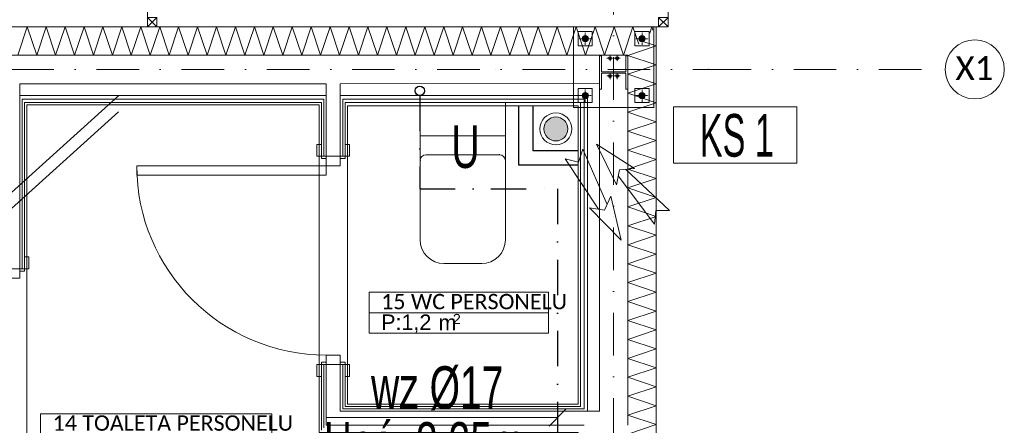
# Model space of a CAD drawing. Header units: centimetres. Extents: x -9388 to 91680, y -1419244 to 50347.
# Tile 120 of 183: x 45664 to 49825, y -703176 to -701463. Entities that reach past the tile are written whole.
import ezdxf
from ezdxf.enums import TextEntityAlignment as Align

# ---------------------------------------------------------------- set-up
doc = ezdxf.new("R2010")
doc.units = ezdxf.units.CM
for name, pattern in [('CENTER', [2, 1.25, -0.25, 0.25, -0.25]), ('KOPISTO BUDYNEK C 09.10.12-PW_WODA$0$DASHDOT', [1, 0.5, -0.25, 0, -0.25]), ('Kropki i Kreski', [360, 180, -90, 0, -90])]:
    doc.linetypes.add(name, pattern=pattern)
for name, color, linetype in [('! Strefy Powierzchnie', 7, 'Continuous'), ('Drzwi ArchiCAD', 7, 'Continuous'), ('Osie', 7, 'Continuous'), ('Wnętrze - umeblowanie', 7, 'Continuous')]:
    doc.layers.add(name, color=color, linetype=linetype)
for name, color, linetype, lineweight, true_color in [('! słupy stalowe_Nr_pióra__232', 7, 'Continuous', 13, 0x24a2ff), ('Q_Działka wody zimnej', 4, 'KOPISTO BUDYNEK C 09.10.12-PW_WODA$0$DASHDOT', 30, 0x00ffff), ('Q_ks_pion', 7, 'Continuous', 9, 0x997300)]:
    doc.layers.add(name, color=color, linetype=linetype, lineweight=lineweight, true_color=true_color)
for name, color, linetype, lineweight in [('! słupy stalowe_Nr_pióra__7', 7, 'Continuous', 13), ('Drzwi ArchiCAD_Nr_pióra__1', 7, 'Continuous', 13), ('Drzwi ArchiCAD_Nr_pióra__23', 7, 'Continuous', 15), ('Drzwi ArchiCAD_Nr_pióra__3', 7, 'Continuous', 13), ('Drzwi ArchiCAD_Nr_pióra__41', 7, 'Continuous', 15), ('Metryczki pomieszczeń ArchiCADa_Nr_pióra__6', 7, 'Continuous', 13), ('Osie_Nr_pióra__1', 7, 'Continuous', 13), ('Osie_Nr_pióra__4', 7, 'Continuous', 13), ('Osie_Nr_pióra__7', 7, 'Continuous', 13), ('Q_ks_opis_pion', 3, 'Continuous', 13), ('Q_opisy_średnice_woda', 3, 'Continuous', 9), ('Q_podkład', 8, 'Continuous', 9), ('Q_strzałki', 3, 'Continuous', 13), ('Q_w_opis_urządzenia', 83, 'Continuous', 13), ('Q_wys prowadzenia instalacji', 6, 'Continuous', 13), ('Wnętrze - umeblowanie_Nr_pióra__101', 7, 'Continuous', 5), ('Wnętrze - umeblowanie_Nr_pióra__161', 7, 'Continuous', 5), ('Ściany wewnętrzne_Nr_pióra__1', 7, 'Continuous', 13), ('Ściany wewnętrzne_Nr_pióra__41', 7, 'Continuous', 15), ('Ściany zewnętrzne_Nr_pióra__1', 7, 'Continuous', 13), ('Ściany zewnętrzne_Nr_pióra__174', 7, 'Continuous', 5), ('Ściany zewnętrzne_Nr_pióra__41', 7, 'Continuous', 15)]:
    doc.layers.add(name, color=color, linetype=linetype, lineweight=lineweight)
doc.layers.add('Q_uwagi', color=7, linetype='Continuous', lineweight=30, true_color=0xff0101, plot=False)
doc.styles.add('ARIAL', font='ARIALN.TTF', dxfattribs={"width": 0.9, "height": 0.002})
doc.styles.add('Arial Narrow_____', font='ARIALN.TTF', dxfattribs={"width": 0.8})
doc.styles.add('GENERATED_STYLE_1', font='calibri.ttf')
doc.styles.add('GENERATED_STYLE_2', font='arial.ttf')
doc.styles.add('GENERATED_STYLE_3', font='calibri.ttf')

# ---------------------------------------------------------------- blocks, each defined once
blk = doc.blocks.new('WC PERSONELU_15_10', base_point=(47066.6, -705100.4))
at = {"layer": 'Metryczki pomieszczeń ArchiCADa_Nr_pióra__6', "linetype": 'Continuous'}
for p, q in [((46695, -705024.1), (46712.5, -704939.2)), ((46712.5, -704939.2), (47455.6, -705091.9)), ((46677.6, -705109), (46695, -705024.1)), ((47438.2, -705176.8), (46695, -705024.1)), ((46695, -705024.1), (47438.2, -705176.8)), ((47455.6, -705091.9), (47438.2, -705176.8)), ((47420.8, -705261.6), (46677.6, -705109)), ((47438.2, -705176.8), (47420.8, -705261.6))]:
    blk.add_line(p, q, dxfattribs=at)
at = {"layer": 'Metryczki pomieszczeń ArchiCADa_Nr_pióra__6'}
for tag, height, style, p in [('ROOM_NAME', 65, 'GENERATED_STYLE_1', (46761.5, -704956.2)), ('ROOM_AREA', 65, 'GENERATED_STYLE_2', (46744, -705041.5)), ('DUMMY_385', 65, 'GENERATED_STYLE_2', (46956.3, -705086.8)), ('DUMMY_386', 43.3, 'GENERATED_STYLE_2', (47041.1, -705100.1))]:
    blk.add_attdef(tag, text='', height=height, rotation=348.3916, dxfattribs=dict(at, style=style)).set_placement(p, align=Align.TOP_LEFT)
blk = doc.blocks.new('TOALETA PERSONELU_14_11', base_point=(45710.7, -705345.8))
at = {"layer": 'Metryczki pomieszczeń ArchiCADa_Nr_pióra__6', "linetype": 'Continuous'}
for p, q in [((45231.6, -705247.4), (45249.1, -705162.5)), ((45249.1, -705162.5), (46207.3, -705359.3)), ((45214.2, -705332.3), (45231.6, -705247.4)), ((46189.8, -705444.2), (45231.6, -705247.4)), ((45231.6, -705247.4), (46189.8, -705444.2)), ((46172.4, -705529.1), (45214.2, -705332.3)), ((46207.3, -705359.3), (46189.8, -705444.2)), ((46189.8, -705444.2), (46172.4, -705529.1))]:
    blk.add_line(p, q, dxfattribs=at)
at = {"layer": 'Metryczki pomieszczeń ArchiCADa_Nr_pióra__6'}
for tag, height, style, p in [('ROOM_NAME', 65, 'GENERATED_STYLE_1', (45298, -705179.5)), ('ROOM_AREA', 65, 'GENERATED_STYLE_2', (45280.6, -705264.8)), ('DUMMY_385', 65, 'GENERATED_STYLE_2', (45492.8, -705310)), ('DUMMY_386', 43.3, 'GENERATED_STYLE_2', (45577.7, -705323.3))]:
    blk.add_attdef(tag, text='', height=height, rotation=348.3916, dxfattribs=dict(at, style=style)).set_placement(p, align=Align.TOP_LEFT)
blk = doc.blocks.new('WC 19')
at = {"layer": 'Wnętrze - umeblowanie_Nr_pióra__101', "color": 8, "linetype": 'Continuous'}
for p, q in [((180, 0), (-180, 0)), ((-180, 0), (-180, -580)), ((180, -580), (180, 0)), ((-180, -140), (180, -140)), ((0, -220), (-155, -220)), ((155, -220), (0, -220)), ((-180, -580), (-178.1, -599.5)), ((178.1, -599.5), (180, -580)), ((-178.1, -599.5), (-172.4, -618.3)), ((-172.4, -618.3), (-163.1, -635.6)), ((163.1, -635.6), (172.4, -618.3)), ((172.4, -618.3), (178.1, -599.5)), ((-163.1, -635.6), (-150.7, -650.7)), ((-150.7, -650.7), (-135.6, -663.1)), ((-135.6, -663.1), (-118.3, -672.4)), ((118.3, -672.4), (135.6, -663.1)), ((135.6, -663.1), (150.7, -650.7)), ((150.7, -650.7), (163.1, -635.6)), ((-118.3, -672.4), (-99.5, -678.1)), ((-99.5, -678.1), (-80, -680)), ((-80, -680), (80, -680)), ((80, -680), (99.5, -678.1)), ((99.5, -678.1), (118.3, -672.4))]:
    blk.add_line(p, q, dxfattribs=at)
for centre, start, end in [((-155, -245), 90, 180), ((155, -245), 0, 90)]:
    blk.add_arc(centre, 25, start, end, dxfattribs=at)
for p in [(-180, -245), (155, -220)]:
    blk.add_point(p, dxfattribs=at)
blk = doc.blocks.new('Standardowy znacznik siatki_2')
at = {"layer": 'Osie_Nr_pióra__4', "linetype": 'Kropki i Kreski'}
for p, q in [((1000, 0), (17990.8, 0)), ((17990.8, 0), (18990.8, 0))]:
    blk.add_line(p, q, dxfattribs=at)
blk.add_point((17990.8, 0), dxfattribs=at)
blk.add_point((17990.8, 0), dxfattribs=at)
at = {"layer": 'Osie_Nr_pióra__7', "linetype": 'Continuous'}
blk.add_circle((19115.8, 0), 125, dxfattribs=at)
at = {"layer": 'Osie_Nr_pióra__1', "style": 'GENERATED_STYLE_3'}
for tag, p in [('AC_MarkerText_1_0', (-125, 5.7)), ('AC_MarkerText_1_1', (19115.8, 5.7))]:
    blk.add_attdef(tag, text='', height=100, rotation=360, dxfattribs=at).set_placement(p, align=Align.MIDDLE_CENTER)
blk = doc.blocks.new('Standardowy znacznik siatki_5')
at = {"layer": 'Osie_Nr_pióra__4', "linetype": 'Kropki i Kreski'}
blk.add_line((1000, 0), (12138.2, 0), dxfattribs=at)
at = {"layer": 'Osie_Nr_pióra__1', "style": 'GENERATED_STYLE_3'}
for tag, p in [('AC_MarkerText_1_0', (-125, 4.9)), ('AC_MarkerText_1_1', (13263.2, 4.9))]:
    blk.add_attdef(tag, text='', height=100, rotation=270, dxfattribs=at).set_placement(p, align=Align.MIDDLE_CENTER)
blk = doc.blocks.new('Drzwi 19_7')
at = {"layer": 'Drzwi ArchiCAD_Nr_pióra__1', "color": 8, "linetype": 'Continuous'}
for p, q in [((-440, 20), (-490, 20)), ((-440, 20), (-440, 10)), ((-440, 10), (-440, 0)), ((440, 20), (440, 10)), ((440, 20), (490, 20)), ((440, 10), (440, 0)), ((-440, -80), (-490, -80)), ((-440, -60), (-440, -70)), ((-440, -70), (-440, -80)), ((440, -60), (440, -70)), ((440, -70), (440, -80)), ((440, -80), (490, -80))]:
    blk.add_line(p, q, dxfattribs=at)
at = {"layer": 'Drzwi ArchiCAD_Nr_pióra__23', "color": 8, "linetype": 'Continuous'}
for p, q in [((-400, 0), (-440, 0)), ((-440, 0), (-440, -60)), ((-400, -60), (-400, 0)), ((440, 0), (400, 0)), ((400, 0), (400, -60)), ((440, -60), (440, 0)), ((-440, -60), (-400, -60)), ((400, -60), (440, -60))]:
    blk.add_line(p, q, dxfattribs=at)
at = {"layer": 'Drzwi ArchiCAD_Nr_pióra__3', "color": 8, "linetype": 'Continuous'}
for p, q in [((360, 0), (360, 800)), ((360, 800), (400, 800)), ((400, 800), (400, 0)), ((-490, 20), (-490, 39)), ((-490, 39), (-440, 39)), ((-440, 20), (-490, 20)), ((-440, 39), (-440, 20)), ((-440, 0), (-440, 20)), ((-440, 20), (-430, 20)), ((-430, 0), (-440, 0)), ((-430, 20), (-430, 0)), ((400, 0), (360, 0)), ((430, 0), (430, 20)), ((430, 20), (440, 20)), ((440, 0), (430, 0)), ((440, 39), (490, 39)), ((440, 20), (440, 39)), ((440, 20), (440, 0)), ((490, 20), (440, 20)), ((490, 39), (490, 20)), ((-490, -99), (-490, -80)), ((-490, -80), (-440, -80)), ((-440, -80), (-440, -60)), ((-440, -60), (-430, -60)), ((-430, -80), (-440, -80)), ((-440, -80), (-440, -99)), ((-430, -60), (-430, -80)), ((430, -80), (430, -60)), ((430, -60), (440, -60)), ((440, -80), (430, -80)), ((440, -60), (440, -80)), ((440, -80), (490, -80)), ((440, -99), (440, -80)), ((490, -80), (490, -99)), ((-440, -99), (-490, -99)), ((490, -99), (440, -99))]:
    blk.add_line(p, q, dxfattribs=at)
blk.add_arc((400, 0), 800, 90, 180, dxfattribs=at)
at = {"layer": 'Drzwi ArchiCAD_Nr_pióra__41', "color": 8, "linetype": 'Continuous'}
for p, q in [((-440, 0), (-440, -60)), ((440, 0), (440, -60))]:
    blk.add_line(p, q, dxfattribs=at)
blk = doc.blocks.new('PAB.01_RZUT PRZYZIEMIA')
at = {"layer": '! słupy stalowe_Nr_pióra__7', "linetype": 'Continuous'}
for points in [[(48067, -701542.8, 1), (48041, -701542.8, 1)], [(48067, -701542.8, 1), (48041, -701542.8, 1)], [(48307, -701542.8, 1), (48281, -701542.8, 1)], [(48307, -701542.8, 1), (48281, -701542.8, 1)], [(48165.5, -701625.3, 1), (48152.5, -701625.3, 1)], [(48165.5, -701625.3, 1), (48152.5, -701625.3, 1)], [(48195.5, -701625.3, 1), (48182.5, -701625.3, 1)], [(48195.5, -701625.3, 1), (48182.5, -701625.3, 1)], [(48165.5, -701700.3, 1), (48152.5, -701700.3, 1)], [(48165.5, -701700.3, 1), (48152.5, -701700.3, 1)], [(48195.5, -701700.3, 1), (48182.5, -701700.3, 1)], [(48195.5, -701700.3, 1), (48182.5, -701700.3, 1)], [(48067, -701782.8, 1), (48041, -701782.8, 1)], [(48067, -701782.8, 1), (48041, -701782.8, 1)], [(48307, -701782.8, 1), (48281, -701782.8, 1)], [(48307, -701782.8, 1), (48281, -701782.8, 1)]]:
    blk.add_hatch(color=8, dxfattribs=at).paths.add_polyline_path(points)
at = {"layer": '! Strefy Powierzchnie', "color": 8, "linetype": 'Continuous', "lineweight": 0, "flags": 128}
for points in [[(45694, -701822.8), (45694, -704086), (48024, -704086), (48024, -703206), (46929, -703206), (46929, -701822.8)], [(48024, -703086), (48024, -701825.8), (47049, -701825.8), (47049, -703086)]]:
    blk.add_lwpolyline(points, close=True, dxfattribs=at)
at = {"layer": '! słupy stalowe_Nr_pióra__232', "color": 8, "linetype": 'Continuous'}
for p, q in [((48004, -701492.8), (48004.1, -701492.8)), ((48004, -701492.8), (48004.1, -701492.8)), ((48344, -701492.8), (48004, -701492.8)), ((48004, -701492.8), (48004, -701832.8)), ((48084, -701512.8), (48024, -701512.8)), ((48024, -701512.8), (48024, -701572.8)), ((48084, -701572.8), (48084, -701512.8)), ((48324, -701512.8), (48264, -701512.8)), ((48264, -701512.8), (48264, -701572.8)), ((48324, -701572.8), (48324, -701512.8)), ((48344, -701492.8), (48344.1, -701492.8)), ((48344, -701832.8), (48344, -701492.8)), ((48347, -701492.8), (48347.1, -701492.8)), ((48028, -701542.8), (48028.1, -701542.8)), ((48032.3, -701542.8), (48032.4, -701542.8)), ((48042.9, -701538.2), (48042, -701542.8)), ((48042.9, -701538.4), (48042, -701543)), ((48042, -701542.8), (48042, -701547.8)), ((48042, -701543), (48042.9, -701547.6)), ((48045.5, -701534.3), (48042.9, -701538.2)), ((48045.5, -701534.5), (48042.9, -701538.4)), ((48042.9, -701547.6), (48045.5, -701551.5)), ((48049.4, -701531.7), (48045.5, -701534.3)), ((48049.4, -701531.9), (48045.5, -701534.5)), ((48045.5, -701551.5), (48049.4, -701554.1)), ((48054, -701530.8), (48049.4, -701531.7)), ((48054, -701531), (48049.4, -701531.9)), ((48049.4, -701554.1), (48054, -701555)), ((48058.6, -701531.7), (48054, -701530.8)), ((48058.6, -701531.9), (48054, -701531)), ((48054, -701555), (48058.6, -701554.1)), ((48062.5, -701534.3), (48058.6, -701531.7)), ((48062.5, -701534.5), (48058.6, -701531.9)), ((48058.6, -701554.1), (48062.5, -701551.5)), ((48065.1, -701538.2), (48062.5, -701534.3)), ((48065.1, -701538.4), (48062.5, -701534.5)), ((48062.5, -701551.5), (48065.1, -701547.6)), ((48066, -701542.8), (48065.1, -701538.2)), ((48066, -701543), (48065.1, -701538.4)), ((48065.1, -701547.6), (48066, -701543)), ((48066, -701547.8), (48066, -701542.8)), ((48282.9, -701538.2), (48282, -701542.8)), ((48282.9, -701538.4), (48282, -701543)), ((48282, -701542.8), (48282, -701547.8)), ((48282, -701543), (48282.9, -701547.6)), ((48285.5, -701534.3), (48282.9, -701538.2)), ((48285.5, -701534.5), (48282.9, -701538.4)), ((48282.9, -701547.6), (48285.5, -701551.5)), ((48289.4, -701531.7), (48285.5, -701534.3)), ((48289.4, -701531.9), (48285.5, -701534.5)), ((48285.5, -701551.5), (48289.4, -701554.1)), ((48294, -701530.8), (48289.4, -701531.7)), ((48294, -701531), (48289.4, -701531.9)), ((48289.4, -701554.1), (48294, -701555)), ((48298.6, -701531.7), (48294, -701530.8)), ((48298.6, -701531.9), (48294, -701531)), ((48294, -701555), (48298.6, -701554.1)), ((48302.5, -701534.3), (48298.6, -701531.7)), ((48302.5, -701534.5), (48298.6, -701531.9)), ((48298.6, -701554.1), (48302.5, -701551.5)), ((48305.1, -701538.2), (48302.5, -701534.3)), ((48305.1, -701538.4), (48302.5, -701534.5)), ((48302.5, -701551.5), (48305.1, -701547.6)), ((48306, -701542.8), (48305.1, -701538.2)), ((48306, -701543), (48305.1, -701538.4)), ((48305.1, -701547.6), (48306, -701543)), ((48306, -701547.8), (48306, -701542.8)), ((48024, -701572.8), (48084, -701572.8)), ((48264, -701572.8), (48324, -701572.8)), ((47676.2, -701672.3), (47676.2, -701672.3)), ((48032.3, -701672.3), (48032.4, -701672.3)), ((48032.3, -701672.3), (48032.4, -701672.3)), ((48084, -701752.8), (48024, -701752.8)), ((48024, -701752.8), (48024, -701812.8)), ((48084, -701812.8), (48084, -701752.8)), ((48324, -701752.8), (48264, -701752.8)), ((48264, -701752.8), (48264, -701812.8)), ((48324, -701812.8), (48324, -701752.8)), ((48032.3, -701782.3), (48032.4, -701782.3)), ((48032.3, -701782.3), (48032.4, -701782.3)), ((48042, -701777.8), (48042, -701782.8)), ((48042.9, -701778), (48042, -701782.5)), ((48042, -701782.5), (48042.9, -701787.1)), ((48042.9, -701787.1), (48042, -701782.5)), ((48042, -701782.8), (48042.9, -701787.4)), ((48045.5, -701774.1), (48042.9, -701778)), ((48042.9, -701787.1), (48045.5, -701791)), ((48042.9, -701787.4), (48045.5, -701791.3)), ((48049.4, -701771.5), (48045.5, -701774.1)), ((48045.5, -701791), (48049.4, -701793.6)), ((48045.5, -701791.3), (48049.4, -701793.9)), ((48054, -701770.5), (48049.4, -701771.5)), ((48049.4, -701793.6), (48054, -701794.5)), ((48049.4, -701793.9), (48054, -701794.8)), ((48058.6, -701771.5), (48054, -701770.5)), ((48054, -701794.5), (48058.6, -701793.6)), ((48054, -701794.8), (48058.6, -701793.9)), ((48054, -701808.8), (48054.1, -701808.8)), ((48054, -701808.8), (48054.1, -701808.8)), ((48062.5, -701774.1), (48058.6, -701771.5)), ((48058.6, -701793.6), (48062.5, -701791)), ((48058.6, -701793.9), (48062.5, -701791.3)), ((48065.1, -701778), (48062.5, -701774.1)), ((48062.5, -701791), (48065.1, -701787.1)), ((48062.5, -701791.3), (48065.1, -701787.4)), ((48066, -701782.5), (48065.1, -701778)), ((48065.1, -701787.1), (48066, -701782.5)), ((48065.1, -701787.4), (48066, -701782.8)), ((48066, -701782.8), (48066, -701777.8)), ((48174, -701808.8), (48174.1, -701808.8)), ((48174, -701808.8), (48174.1, -701808.8)), ((48282, -701777.8), (48282, -701782.8)), ((48282.9, -701778), (48282, -701782.5)), ((48282, -701782.5), (48282.9, -701787.1)), ((48282.9, -701787.1), (48282, -701782.5)), ((48282, -701782.8), (48282.9, -701787.4)), ((48285.5, -701774.1), (48282.9, -701778)), ((48282.9, -701787.1), (48285.5, -701791)), ((48285.5, -701791), (48282.9, -701787.1)), ((48282.9, -701787.4), (48285.5, -701791.3)), ((48289.4, -701771.5), (48285.5, -701774.1)), ((48285.5, -701791), (48289.4, -701793.6)), ((48285.5, -701791.3), (48289.4, -701793.9)), ((48294, -701770.5), (48289.4, -701771.5)), ((48289.4, -701793.6), (48294, -701794.5)), ((48289.4, -701793.9), (48294, -701794.8)), ((48298.6, -701771.5), (48294, -701770.5)), ((48294, -701794.5), (48298.6, -701793.6)), ((48294, -701794.8), (48298.6, -701793.9)), ((48294, -701808.8), (48294.1, -701808.8)), ((48294, -701808.8), (48294.1, -701808.8)), ((48302.5, -701774.1), (48298.6, -701771.5)), ((48298.6, -701793.6), (48302.5, -701791)), ((48298.6, -701793.9), (48302.5, -701791.3)), ((48305.1, -701778), (48302.5, -701774.1)), ((48302.5, -701791), (48305.1, -701787.1)), ((48302.5, -701791.3), (48305.1, -701787.4)), ((48306, -701782.5), (48305.1, -701778)), ((48305.1, -701787.1), (48306, -701782.5)), ((48305.1, -701787.4), (48306, -701782.8)), ((48306, -701782.8), (48306, -701777.8)), ((48004, -701832.8), (48344, -701832.8)), ((48024, -701812.8), (48084, -701812.8)), ((48264, -701812.8), (48324, -701812.8)), ((48347, -701832.8), (48347.1, -701832.8)), ((48347, -701832.8), (48347.1, -701832.8)), ((48174, -702295.2), (48174.1, -702295.2)), ((48294, -702295.2), (48294.1, -702295.2))]:
    blk.add_line(p, q, dxfattribs=at)
at = {"layer": '! słupy stalowe_Nr_pióra__232', "color": 8, "linetype": 'CENTER'}
for p, q in [((48054, -701568.8), (48054, -701516.8)), ((48294, -701568.8), (48294, -701516.8)), ((48028, -701542.8), (48080, -701542.8)), ((48268, -701542.8), (48320, -701542.8)), ((48146, -701625.3), (48172, -701625.3)), ((48159, -701638.3), (48159, -701612.3)), ((48176, -701625.3), (48202, -701625.3)), ((48189, -701638.3), (48189, -701612.3)), ((48146, -701700.3), (48172, -701700.3)), ((48159, -701713.3), (48159, -701687.3)), ((48176, -701700.3), (48202, -701700.3)), ((48189, -701713.3), (48189, -701687.3)), ((48054, -701808.8), (48054, -701756.8)), ((48294, -701808.8), (48294, -701756.8)), ((48028, -701782.8), (48080, -701782.8)), ((48268, -701782.8), (48320, -701782.8))]:
    blk.add_line(p, q, dxfattribs=at)
at = {"layer": '! słupy stalowe_Nr_pióra__232', "color": 8, "linetype": 'Continuous', "flags": 128}
blk.add_lwpolyline([(48234, -701615.8), (48234, -701755.8), (48225.5, -701755.8), (48225.5, -701688.5), (48122.5, -701688.5), (48122.5, -701755.8), (48114, -701755.8), (48114, -701615.8), (48122.5, -701615.8), (48122.5, -701683), (48225.5, -701683), (48225.5, -701615.8)], close=True, dxfattribs=at)
at = {"layer": '! słupy stalowe_Nr_pióra__232', "color": 8, "linetype": 'Continuous'}
for centre, radius in [((48054, -701542.8), 13), ((48294, -701542.8), 13), ((48159, -701625.3), 6.5), ((48189, -701625.3), 6.5), ((48159, -701700.3), 6.5), ((48189, -701700.3), 6.5), ((48054, -701782.8), 13), ((48294, -701782.8), 13)]:
    blk.add_circle(centre, radius, dxfattribs=at)
at = {"layer": 'Wnętrze - umeblowanie_Nr_pióra__161', "color": 8, "linetype": 'Continuous', "flags": 128}
for points in [[(48404, -700192.8), (48404, -701492.8), (46204, -701492.8), (46204, -700192.8)], [(46244, -701452.8), (46204, -701452.8), (46204, -701492.8), (46244, -701492.8)], [(48364, -701452.8), (48404, -701452.8), (48404, -701492.8), (48364, -701492.8)]]:
    blk.add_lwpolyline(points, close=True, dxfattribs=at)
for points in [[(46204, -701492.8), (46244, -701452.8), (46244, -701492.8), (46204, -701452.8)], [(48364, -701492.8), (48404, -701452.8), (48404, -701492.8), (48364, -701452.8)]]:
    blk.add_lwpolyline(points, dxfattribs=at)
at = {"layer": 'Ściany wewnętrzne_Nr_pióra__1', "color": 8, "linetype": 'Continuous'}
for p, q in [((45674, -702514.3), (45674, -701812.8)), ((46949, -701812.8), (46949, -702039.3)), ((47029, -702039.3), (47029, -701812.8)), ((46939, -702039.3), (46939, -701989.3)), ((47039, -702039.3), (47039, -701989.3)), ((46939, -702039.3), (46949, -702039.3)), ((46939, -702039.3), (46949, -702039.3)), ((46949, -702039.3), (46959, -702039.3)), ((46949, -702039.3), (46959, -702039.3)), ((47019, -702039.3), (47029, -702039.3)), ((47029, -702039.3), (47039, -702039.3)), ((45684, -702514.3), (45684, -702464.3)), ((45664, -702514.3), (45674, -702514.3)), ((45674, -702514.3), (45684, -702514.3)), ((46939, -702919.3), (46939, -702969.3)), ((46939, -702919.3), (46949, -702919.3)), ((46939, -702919.3), (46949, -702919.3)), ((46949, -702919.3), (46949, -703186)), ((46949, -702919.3), (46959, -702919.3)), ((46949, -702919.3), (46959, -702919.3)), ((47019, -702919.3), (47029, -702919.3)), ((47029, -703106), (47029, -702919.3)), ((47029, -702919.3), (47039, -702919.3)), ((47039, -702919.3), (47039, -702969.3)), ((48034, -703106), (47029, -703106))]:
    blk.add_line(p, q, dxfattribs=at)
at = {"layer": 'Ściany wewnętrzne_Nr_pióra__1', "color": 8, "linetype": 'Continuous', "flags": 128}
for points in [[(45684, -702514.3), (45684, -701812.8)], [(46939, -701812.8), (46939, -702039.3)], [(47039, -702039.3), (47039, -701812.8)], [(46939, -702919.3), (46939, -703196)], [(47039, -703096), (47039, -702919.3)], [(48034, -703096), (47039, -703096)]]:
    blk.add_lwpolyline(points, dxfattribs=at)
at = {"layer": 'Ściany wewnętrzne_Nr_pióra__41', "color": 8, "linetype": 'Continuous'}
for p, q in [((45664, -702514.3), (45664, -701812.8)), ((46959, -701812.8), (46959, -702039.3)), ((47019, -702039.3), (47019, -701812.8)), ((46959, -702039.3), (47019, -702039.3)), ((45604, -702514.3), (45664, -702514.3)), ((46959, -702919.3), (46959, -703176)), ((46959, -702919.3), (47019, -702919.3)), ((47019, -703116), (47019, -702919.3)), ((48034, -703116), (47019, -703116)), ((46959, -703176), (48034, -703176))]:
    blk.add_line(p, q, dxfattribs=at)
at = {"layer": 'Ściany zewnętrzne_Nr_pióra__1', "color": 8, "linetype": 'Continuous'}
for p, q in [((45674, -701812.8), (45674, -701797.8)), ((46949, -701797.8), (46949, -701812.8)), ((47029, -701812.8), (47029, -701797.8)), ((48049, -703106), (48034, -703106))]:
    blk.add_line(p, q, dxfattribs=at)
at = {"layer": 'Ściany zewnętrzne_Nr_pióra__1', "color": 8, "linetype": 'Continuous', "flags": 128}
for points in [[(45684, -701812.8), (46939, -701812.8)], [(47039, -701812.8), (48034, -701812.8)], [(48034, -701812.8), (48034, -703096)]]:
    blk.add_lwpolyline(points, dxfattribs=at)
at = {"layer": 'Ściany zewnętrzne_Nr_pióra__174', "color": 8, "linetype": 'Continuous'}
for p, q in [((45655.8, -701612.8), (45695.8, -701492.8)), ((45695.8, -701492.8), (45735.8, -701612.8)), ((45735.8, -701612.8), (45775.8, -701492.8)), ((45775.8, -701492.8), (45815.8, -701612.8)), ((45815.8, -701612.8), (45855.8, -701492.8)), ((45855.8, -701492.8), (45895.8, -701612.8)), ((45895.8, -701612.8), (45935.8, -701492.8)), ((45935.8, -701492.8), (45975.8, -701612.8)), ((45975.8, -701612.8), (46015.8, -701492.8)), ((46015.8, -701492.8), (46055.8, -701612.8)), ((46055.8, -701612.8), (46095.8, -701492.8)), ((46095.8, -701492.8), (46135.8, -701612.8)), ((46135.8, -701612.8), (46175.8, -701492.8)), ((46175.8, -701492.8), (46215.8, -701612.8)), ((46215.8, -701612.8), (46255.8, -701492.8)), ((46255.8, -701492.8), (46295.8, -701612.8)), ((46295.8, -701612.8), (46335.8, -701492.8)), ((46335.8, -701492.8), (46375.8, -701612.8)), ((46375.8, -701612.8), (46415.8, -701492.8)), ((46415.8, -701492.8), (46455.8, -701612.8)), ((46455.8, -701612.8), (46495.8, -701492.8)), ((46495.8, -701492.8), (46535.8, -701612.8)), ((46535.8, -701612.8), (46575.8, -701492.8)), ((46575.8, -701492.8), (46615.8, -701612.8)), ((46615.8, -701612.8), (46655.8, -701492.8)), ((46655.8, -701492.8), (46695.8, -701612.8)), ((46695.8, -701612.8), (46735.8, -701492.8)), ((46735.8, -701492.8), (46775.8, -701612.8)), ((46775.8, -701612.8), (46815.8, -701492.8)), ((46815.8, -701492.8), (46855.8, -701612.8)), ((46855.8, -701612.8), (46895.8, -701492.8)), ((46895.8, -701492.8), (46935.8, -701612.8)), ((46935.8, -701612.8), (46975.8, -701492.8)), ((46975.8, -701492.8), (47015.8, -701612.8)), ((47015.8, -701612.8), (47055.8, -701492.8)), ((47055.8, -701492.8), (47095.8, -701612.8)), ((47095.8, -701612.8), (47135.8, -701492.8)), ((47135.8, -701492.8), (47175.8, -701612.8)), ((47175.8, -701612.8), (47215.8, -701492.8)), ((47215.8, -701492.8), (47255.8, -701612.8)), ((47255.8, -701612.8), (47295.8, -701492.8)), ((47295.8, -701492.8), (47335.8, -701612.8)), ((47335.8, -701612.8), (47375.8, -701492.8)), ((47375.8, -701492.8), (47415.8, -701612.8)), ((47415.8, -701612.8), (47455.8, -701492.8)), ((47455.8, -701492.8), (47495.8, -701612.8)), ((47495.8, -701612.8), (47535.8, -701492.8)), ((47535.8, -701492.8), (47575.8, -701612.8)), ((47575.8, -701612.8), (47615.8, -701492.8)), ((47615.8, -701492.8), (47655.8, -701612.8)), ((47655.8, -701612.8), (47695.8, -701492.8)), ((47695.8, -701492.8), (47735.8, -701612.8)), ((47735.8, -701612.8), (47775.8, -701492.8)), ((47775.8, -701492.8), (47815.8, -701612.8)), ((47815.8, -701612.8), (47855.8, -701492.8)), ((47855.8, -701492.8), (47895.8, -701612.8)), ((47895.8, -701612.8), (47935.8, -701492.8)), ((47935.8, -701492.8), (47975.8, -701612.8)), ((47975.8, -701612.8), (48015.8, -701492.8)), ((48015.8, -701492.8), (48055.8, -701612.8)), ((48055.8, -701612.8), (48095.8, -701492.7)), ((48095.8, -701492.7), (48135.8, -701612.8)), ((48135.8, -701612.8), (48175.8, -701492.7)), ((48175.8, -701492.7), (48215.8, -701612.8)), ((48215.8, -701612.8), (48255.8, -701492.7)), ((48255.8, -701492.7), (48280.3, -701566.4)), ((48326.6, -701520.1), (48335.8, -701492.7)), ((48335.8, -701492.7), (48340.3, -701506.4)), ((48354, -701493.3), (48353.1, -701493.6)), ((48353.6, -701493.2), (48354, -701493.3)), ((48293.6, -701553.2), (48354, -701573.3)), ((48354, -701573.3), (48234, -701613.3)), ((48234, -701613.3), (48354, -701653.3)), ((48354, -701653.3), (48234, -701693.3)), ((48234, -701693.3), (48354, -701733.3)), ((48354, -701733.3), (48234, -701773.3)), ((48234, -701773.3), (48354, -701813.3)), ((48354, -701813.3), (48234, -701853.3)), ((48234, -701853.3), (48354, -701893.3)), ((48354, -701893.3), (48234, -701933.3)), ((48234, -701933.3), (48354, -701973.3)), ((48354, -701973.3), (48234, -702013.3)), ((48234, -702013.3), (48354, -702053.3)), ((48354, -702053.3), (48234, -702093.3)), ((48234, -702093.3), (48354, -702133.3)), ((48354, -702133.3), (48234, -702173.3)), ((48234, -702173.3), (48354, -702213.3)), ((48354, -702213.3), (48234, -702253.3)), ((48234, -702253.3), (48354, -702293.3)), ((48354, -702293.3), (48234, -702333.3)), ((48234, -702333.3), (48354, -702373.3)), ((48354, -702373.3), (48234, -702413.3)), ((48234, -702413.3), (48354, -702453.3)), ((48354, -702453.3), (48234, -702493.3)), ((48234, -702493.3), (48354, -702533.3)), ((48354, -702533.3), (48234, -702573.3)), ((48234, -702573.3), (48354, -702613.3)), ((48354, -702613.3), (48234, -702653.3)), ((48234, -702653.3), (48354, -702693.3)), ((48354, -702693.3), (48234, -702733.3)), ((48234, -702733.3), (48354, -702773.3)), ((48354, -702773.3), (48234, -702813.3)), ((48234, -702813.3), (48354, -702853.3)), ((48354, -702853.3), (48234, -702893.3)), ((48234, -702893.3), (48354, -702933.3)), ((48354, -702933.3), (48234, -702973.3)), ((48234, -702973.3), (48354, -703013.3)), ((48354, -703013.3), (48234, -703053.3)), ((48234, -703053.3), (48354, -703093.3)), ((48354, -703093.3), (48234, -703133.3)), ((48234, -703133.3), (48354, -703173.3)), ((48354, -703173.3), (48234, -703213.3))]:
    blk.add_line(p, q, dxfattribs=at)
at = {"layer": 'Ściany zewnętrzne_Nr_pióra__41', "color": 8, "linetype": 'Continuous'}
for p, q in [((45664, -701612.8), (45604, -701612.8)), ((46959, -701612.8), (45664, -701612.8)), ((47019, -701612.8), (46959, -701612.8)), ((48234, -701612.8), (47019, -701612.8)), ((48234, -703116), (48234, -701612.8)), ((45664, -701782.8), (45664, -701732.8)), ((45664, -701732.8), (46959, -701732.8)), ((46959, -701732.8), (46959, -701782.8)), ((47019, -701732.8), (48114, -701732.7)), ((47019, -701782.8), (47019, -701732.8)), ((48114, -701755.7), (48114, -703116)), ((45664, -701797.8), (45664, -701782.8)), ((45664, -701782.8), (46959, -701782.8)), ((45664, -701812.8), (45664, -701797.8)), ((45674, -701797.8), (46949, -701797.8)), ((46959, -701782.8), (46959, -701797.8)), ((46959, -701797.8), (46959, -701812.8)), ((47019, -701782.8), (48064, -701782.7)), ((47019, -701797.8), (47019, -701782.8)), ((47019, -701812.8), (47019, -701797.8)), ((47029, -701797.8), (48049, -701797.7)), ((48049, -701797.7), (48049, -703106)), ((48064, -701782.7), (48064, -703116)), ((48049, -703116), (48034, -703116)), ((48064, -703116), (48049, -703116)), ((48114, -703116), (48064, -703116)), ((48234, -703176), (48234, -703116)), ((48034, -703176), (48049, -703176))]:
    blk.add_line(p, q, dxfattribs=at)
at = {"layer": 'Ściany zewnętrzne_Nr_pióra__41', "color": 8, "linetype": 'Continuous', "flags": 128}
for points in [[(48354, -701492.7), (43829, -701492.8)], [(48354, -704856.3), (48354, -701492.7)]]:
    blk.add_lwpolyline(points, dxfattribs=at)
at = {"layer": '! Strefy Powierzchnie', "color": 8, "linetype": 'Continuous'}
ref = blk.add_blockref('WC PERSONELU_15_10', (47519.6, -702700.6), dxfattribs=dict(at, rotation=11.60840108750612))
ref.add_attrib('ROOM_NAME', '15 WC PERSONELU', dxfattribs={"layer": 'Metryczki pomieszczeń ArchiCADa_Nr_pióra__6', "color": 7, "height": 65, "rotation": 360, "style": 'GENERATED_STYLE_1'}).set_placement((47191.7, -702620.8), align=Align.TOP_LEFT)
ref.add_attrib('ROOM_AREA', 'P:1,2', dxfattribs={"layer": 'Metryczki pomieszczeń ArchiCADa_Nr_pióra__6', "color": 7, "height": 65, "rotation": 360, "style": 'GENERATED_STYLE_2'}).set_placement((47191.8, -702707.8), align=Align.TOP_LEFT)
ref.add_attrib('DUMMY_385', ' m', dxfattribs={"layer": 'Metryczki pomieszczeń ArchiCADa_Nr_pióra__6', "color": 7, "height": 65, "rotation": 360, "style": 'GENERATED_STYLE_2'}).set_placement((47408.8, -702709.5), align=Align.TOP_LEFT)
ref.add_attrib('DUMMY_386', '2', dxfattribs={"layer": 'Metryczki pomieszczeń ArchiCADa_Nr_pióra__6', "color": 7, "height": 43.3, "rotation": 360, "style": 'GENERATED_STYLE_2'}).set_placement((47494.6, -702705.4), align=Align.TOP_LEFT)
ref = blk.add_blockref('TOALETA PERSONELU_14_11', (46240.8, -703213.8), dxfattribs=dict(at, rotation=11.60840108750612))
ref.add_attrib('ROOM_NAME', '14 TOALETA PERSONELU', dxfattribs={"layer": 'Metryczki pomieszczeń ArchiCADa_Nr_pióra__6', "color": 7, "height": 65, "rotation": 360, "style": 'GENERATED_STYLE_1'}).set_placement((45803.1, -703133.9), align=Align.TOP_LEFT)
ref.add_attrib('ROOM_AREA', 'P:3,8', dxfattribs={"layer": 'Metryczki pomieszczeń ArchiCADa_Nr_pióra__6', "color": 7, "height": 65, "rotation": 360, "style": 'GENERATED_STYLE_2'}).set_placement((45803.2, -703221), align=Align.TOP_LEFT)
ref.add_attrib('DUMMY_385', ' m', dxfattribs={"layer": 'Metryczki pomieszczeń ArchiCADa_Nr_pióra__6', "color": 7, "height": 65, "rotation": 360, "style": 'GENERATED_STYLE_2'}).set_placement((46020.2, -703222.7), align=Align.TOP_LEFT)
ref.add_attrib('DUMMY_386', '2', dxfattribs={"layer": 'Metryczki pomieszczeń ArchiCADa_Nr_pióra__6', "color": 7, "height": 43.3, "rotation": 360, "style": 'GENERATED_STYLE_2'}).set_placement((46106, -703218.6), align=Align.TOP_LEFT)
at = {"layer": 'Drzwi ArchiCAD', "color": 8, "linetype": 'Continuous', "zscale": 1000}
for p, rotation in [((46959, -702479.3), 89.99999713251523), ((45604, -702954.3), 89.9999971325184)]:
    blk.add_blockref('Drzwi 19_7', p, dxfattribs=dict(at, rotation=rotation))
at = {"layer": 'Osie', "color": 8, "linetype": 'Continuous', "zscale": 1000, "rotation": 89.99999713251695}
blk.add_blockref('Standardowy znacznik siatki_5', (48174, -712523.4), dxfattribs=at)
at = {"layer": 'Osie', "color": 8, "linetype": 'Continuous'}
ref = blk.add_blockref('Standardowy znacznik siatki_2', (30584.3, -701672.3), dxfattribs=dict(at, zscale=1000, rotation=359.999997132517))
ref.add_attrib('AC_MarkerText_1_1', 'X1', dxfattribs={"layer": 'Osie_Nr_pióra__1', "color": 7, "height": 100, "rotation": 360, "style": 'GENERATED_STYLE_3'}).set_placement((49699, -701666.7), align=Align.MIDDLE_CENTER)
at = {"layer": 'Wnętrze - umeblowanie', "color": 8, "linetype": 'Continuous', "lineweight": 5, "zscale": 1000, "rotation": 359.9999971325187}
blk.add_blockref('WC 19', (47536.5, -701812.8), dxfattribs=at)
blk = doc.blocks.new('pion_ks')
at = {"layer": 'Q_ks_pion', "linetype": 'Continuous', "lineweight": 15, "extrusion": (0, 0, -1)}
blk.add_hatch(color=256, dxfattribs=at).paths.add_polyline_path([(0.006, 0, 1), (-0.006, 0, 1)])
at = {"layer": 'Q_ks_pion', "lineweight": 15}
blk.add_circle((0, 0), 0.008, dxfattribs=at)
at = {"layer": 'Q_ks_pion'}
blk.add_circle((0, 0), 0.006, dxfattribs=at)
blk = doc.blocks.new('A$C674EB6B2')
at = {"layer": 'Q_uwagi', "linetype": 'Continuous'}
for p, q in [((-1049.8, -911), (-41, 0)), ((-1049.8, -978.3), (-42.7, -68.9))]:
    blk.add_line(p, q, dxfattribs=at)
blk = doc.blocks.new('*U457')
at = {"layer": 'Q_strzałki'}
for p, q in [((0.001006, 0.002669), (0.003962, 0.004863)), ((0.002566, 0.001456), (0.003962, 0.004863)), ((-0.001585, -0.000942), (0.001744, 0.002665)), ((0.001006, 0.002669), (0.002252, 0.002663)), ((0.002566, 0.001456), (0.002252, 0.002663)), ((-0.000293, -0.001945), (0.00238, 0.002171)), ((-0.001585, -0.000942), (-0.000473, -0.000843)), ((-0.000293, -0.001945), (-0.000473, -0.000843))]:
    blk.add_line(p, q, dxfattribs=at)

msp = doc.modelspace()

# ---------------------------------------------------------------- block references
at = {"layer": 'Q_podkład'}
msp.add_blockref('PAB.01_RZUT PRZYZIEMIA', (0, 0), dxfattribs=at)

# ---------------------------------------------------------------- next in the draw order: linework, layer by layer
for points in [[(48024, -702076.5), (47774, -702076.5), (47774, -701825.8)], [(48024, -702016.5), (47834, -702016.5), (47834, -701825.8)]]:
    msp.add_lwpolyline(points)
at = {"layer": 'Q_Działka wody zimnej', "ltscale": 300}
for p, q in [((47354.8, -701782.8), (47354.8, -702176.5)), ((47354.8, -702176.5), (47937.3, -702176.5)), ((47937.3, -702176.5), (47937.3, -708547.6))]:
    msp.add_line(p, q, dxfattribs=at)
at = {"layer": 'Q_Działka wody zimnej', "linetype": 'Continuous', "lineweight": 30, "ltscale": 50}
msp.add_circle((47354.8, -701762.8), 20, dxfattribs=at)
at = {"layer": 'Q_ks_opis_pion', "ltscale": 10}
msp.add_3dface([(48426.5, -701831.1), (48949, -701831.1), (48949, -702068.6), (48426.5, -702068.6)], dxfattribs=at)
at = {"layer": 'Q_opisy_średnice_woda'}
for p, q in [((47972.7, -703108.3), (47902, -703179)), ((46957.2, -703143.7), (47937.3, -703143.7))]:
    msp.add_line(p, q, dxfattribs=at)

# ---------------------------------------------------------------- next in the draw order: block references
at = {"layer": 'Q_ks_pion', "ltscale": 0.1, "extrusion": (3.76704e-20, 2.74516e-18, -1), "xscale": 8437.499999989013, "yscale": 8437.49999998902, "zscale": 8437.499999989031, "rotation": 1.572278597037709}
msp.add_blockref('pion_ks', (-47930.1, -701924), dxfattribs=at)
at = {"layer": 'Q_strzałki', "ltscale": 0.1, "extrusion": (0.000210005, 0.000247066, 1), "xscale": -51988.60958037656, "yscale": 51988.60958037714, "zscale": 50000.00000000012, "rotation": 4.087998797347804}
msp.add_blockref('*U457', (48325, -702225.9, -163.3), dxfattribs=at)
at = {"layer": 'Q_strzałki', "ltscale": 0.1, "extrusion": (-0.00026101, -0.000192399, 1), "xscale": -51988.60958037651, "yscale": 51988.60958037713, "zscale": 50000.00000000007, "rotation": 170.8474789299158}
msp.add_blockref('*U457', (48042.5, -702111.4, 122.5), dxfattribs=at)
at = {"layer": 'Q_uwagi'}
msp.add_blockref('A$C674EB6B2', (46123.8, -701782.8), dxfattribs=at)

# ---------------------------------------------------------------- next in the draw order: texts
at = {"layer": 'Q_ks_opis_pion', "style": 'ARIAL', "width": 0.7}
msp.add_text('KS 1', height=180, dxfattribs=at).set_placement((48694.8, -701951.1), align=Align.MIDDLE_CENTER)
at = {"layer": 'Q_opisy_średnice_woda', "style": 'Arial Narrow_____', "width": 0.8}
msp.add_text('wz Ø17', height=180, dxfattribs=at).set_placement((47428.6, -703016.6), align=Align.MIDDLE_CENTER)
at = {"layer": 'Q_w_opis_urządzenia', "style": 'Arial Narrow_____', "width": 0.8}
msp.add_text('U', height=180, dxfattribs=at).set_placement((47548.2, -701998.7), align=Align.MIDDLE_CENTER)
at = {"layer": 'Q_wys prowadzenia instalacji', "style": 'Arial Narrow_____', "width": 0.8}
msp.add_text('Hoś=3,35m', height=180, dxfattribs=at).set_placement((46949.3, -703342.7))

doc.saveas('drawing.dxf')
